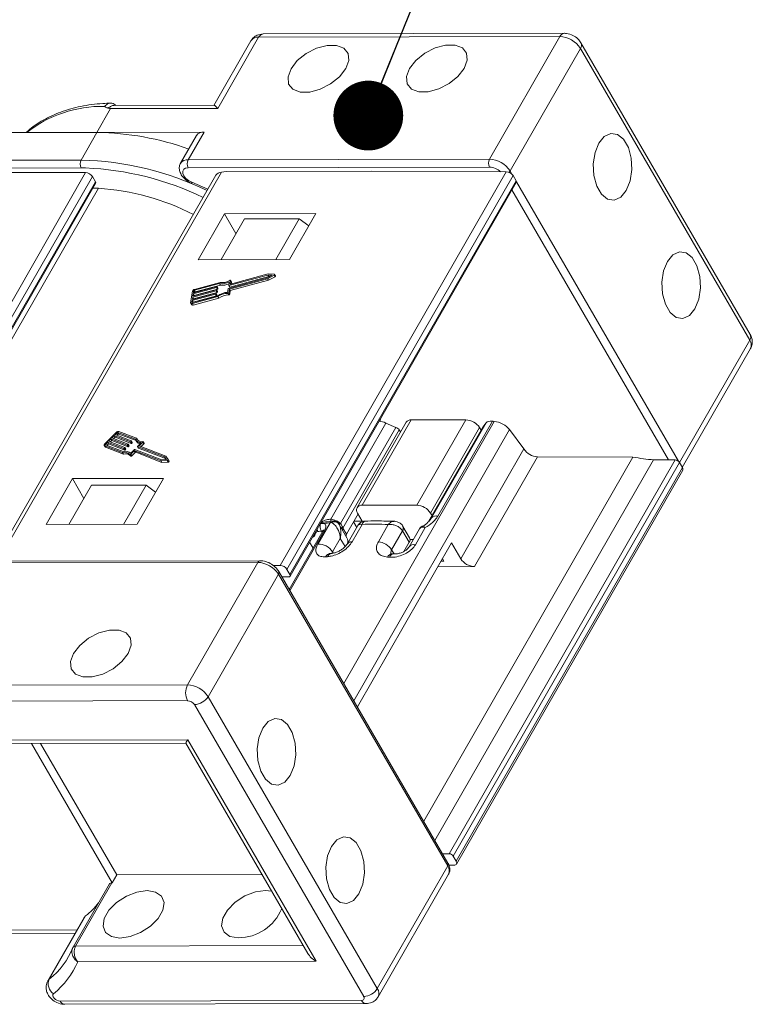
# Model space of a CAD drawing. Header units: millimetres. Extents: x 2517 to 3439, y -761 to -109.
# Tile 49 of 49: x 3300 to 3352, y -301 to -230. Entities that reach past the tile are written whole.
import ezdxf

# ---------------------------------------------------------------- set-up
doc = ezdxf.new("R2010")
doc.units = ezdxf.units.MM
doc.styles.get("Standard").update_dxf_attribs({"font": '仿宋_GB2312.ttf', "width": 0.8})
doc.dimstyles.new('ISO-25.1', dxfattribs={"dimtxt": 6, "dimasz": 5, "dimexe": 3.5, "dimexo": 0.625, "dimgap": 1.5, "dimtad": 1, "dimtoh": 1, "dimdsep": 46, "dimtxsty": 'Standard', "dimcen": 2.5, "dimadec": 0, "dimazin": 0, "dimtfac": 1, "dimtmove": 0, "dimatfit": 3, "dimfxl": 0, "dimarcsym": 0})

msp = doc.modelspace()

# ---------------------------------------------------------------- linework, layer by layer
at = {"color": 7, "linetype": 'Continuous', "lineweight": 15}
for p, q in [((3316.513, -231.913), (3313.852, -236.546)), ((3317.062, -231.663), (3314.134, -236.761)), ((3338.649, -231.615), (3317.062, -231.663)), ((3338.975, -231.38), (3317.388, -231.428)), ((3333.606, -240.394), (3338.649, -231.615)), ((3352.29, -252.966), (3340.16, -232.061)), ((3340.121, -232.461), (3335.077, -241.239)), ((3352.251, -253.366), (3340.121, -232.461)), ((3306.457, -236.778), (3305.481, -238.477)), ((3314.134, -236.761), (3306.457, -236.778)), ((3306.854, -236.542), (3306.707, -236.445)), ((3313.885, -236.527), (3306.724, -236.543)), ((3296.161, -238.497), (3305.481, -238.477)), ((3305.481, -238.477), (3304.342, -240.459)), ((3305.481, -238.477), (3313.157, -238.46)), ((3312.609, -238.709), (3311.47, -240.692)), ((3312.019, -240.442), (3313.157, -238.46)), ((3284.042, -240.504), (3304.342, -240.459)), ((3312.019, -240.442), (3333.606, -240.394)), ((3304.343, -241.025), (3284.043, -241.07)), ((3304.663, -241.027), (3304.343, -241.025)), ((3333.607, -240.96), (3312.02, -241.008)), ((3288.644, -269.245), (3304.664, -241.361)), ((3305.154, -241.645), (3289.265, -269.302)), ((3304.664, -241.361), (3295.036, -241.328)), ((3314.001, -241.55), (3298.113, -269.203)), ((3314.4, -241.324), (3298.383, -269.203)), ((3305.367, -242.012), (3305.154, -241.645)), ((3314.731, -241.284), (3314.4, -241.324)), ((3314.731, -241.284), (3325.182, -241.261)), ((3318.604, -269.503), (3334.81, -241.295)), ((3335.3, -241.578), (3319.095, -269.783)), ((3334.81, -241.295), (3325.182, -241.261)), ((3335.077, -241.239), (3335.21, -241.468)), ((3335.513, -241.946), (3335.3, -241.578)), ((3289.668, -269.338), (3305.367, -242.012)), ((3289.745, -269.345), (3305.379, -242.132)), ((3305.582, -242.476), (3290.125, -269.38)), ((3312.274, -242.05), (3313.422, -242.557)), ((3319.308, -270.15), (3335.513, -241.946)), ((3319.32, -270.271), (3335.525, -242.065)), ((3346.437, -261.944), (3335.215, -242.604)), ((3335.536, -242.029), (3347.142, -262.032)), ((3314.623, -244.311), (3312.736, -247.596)), ((3314.369, -247.592), (3316.044, -244.675)), ((3321.155, -244.296), (3314.623, -244.311)), ((3315.442, -245.723), (3314.623, -244.311)), ((3319.963, -244.667), (3316.044, -244.675)), ((3318.288, -247.583), (3319.963, -244.667)), ((3319.267, -247.581), (3321.155, -244.296)), ((3320.65, -245.174), (3319.963, -244.667)), ((3312.736, -247.596), (3319.267, -247.581)), ((3314.909, -249.651), (3317.698, -248.898)), ((3317.729, -248.695), (3314.94, -249.448)), ((3314.968, -249.7), (3317.706, -248.961)), ((3317.795, -248.808), (3315.006, -249.561)), ((3317.759, -248.622), (3315.043, -249.355)), ((3317.698, -248.898), (3318.04, -248.708)), ((3317.706, -248.961), (3318.172, -248.703)), ((3317.706, -248.961), (3317.772, -249.074)), ((3318.04, -248.708), (3317.729, -248.695)), ((3317.729, -248.695), (3317.795, -248.808)), ((3318.182, -248.64), (3317.759, -248.622)), ((3317.772, -249.074), (3318.238, -248.816)), ((3317.856, -248.811), (3317.795, -248.808)), ((3318.172, -248.703), (3318.238, -248.816)), ((3318.269, -248.764), (3318.203, -248.651)), ((3314.056, -249.589), (3312.378, -250.042)), ((3312.388, -249.974), (3314.066, -249.521)), ((3314.267, -249.304), (3312.46, -249.792)), ((3314.307, -249.228), (3312.471, -249.724)), ((3314.333, -249.417), (3312.526, -249.905)), ((3314.056, -249.589), (3314.121, -249.702)), ((3314.087, -249.532), (3314.081, -249.565)), ((3314.081, -249.565), (3314.147, -249.678)), ((3314.151, -249.638), (3314.086, -249.525)), ((3314.087, -249.532), (3314.152, -249.645)), ((3314.152, -249.645), (3314.147, -249.678)), ((3314.267, -249.304), (3314.333, -249.417)), ((3314.843, -249.937), (3314.883, -249.674)), ((3314.92, -249.437), (3314.96, -249.175)), ((3314.921, -249.443), (3314.986, -249.556)), ((3314.94, -249.448), (3315.006, -249.561)), ((3315.023, -249.344), (3315.06, -249.098)), ((3315.023, -249.344), (3315.029, -249.355)), ((3315.034, -249.813), (3317.772, -249.074)), ((3315.124, -249.198), (3315.058, -249.085)), ((3315.06, -249.098), (3315.126, -249.211)), ((3315.106, -249.338), (3315.126, -249.211)), ((3312.316, -249.863), (3312.191, -250.677)), ((3313.983, -250.064), (3312.305, -250.517)), ((3312.315, -250.449), (3313.993, -249.996)), ((3312.315, -250.742), (3314.151, -250.246)), ((3312.341, -250.279), (3312.315, -250.449)), ((3312.325, -250.674), (3314.132, -250.186)), ((3314.019, -249.826), (3312.341, -250.279)), ((3312.341, -250.279), (3312.407, -250.392)), ((3312.352, -250.211), (3314.03, -249.758)), ((3312.378, -250.042), (3312.352, -250.211)), ((3314.048, -250.177), (3312.37, -250.63)), ((3312.378, -250.042), (3312.443, -250.155)), ((3312.38, -250.855), (3314.216, -250.359)), ((3312.409, -249.838), (3312.388, -249.974)), ((3312.407, -250.392), (3312.402, -250.425)), ((3314.085, -249.939), (3312.407, -250.392)), ((3312.409, -249.838), (3312.474, -249.951)), ((3312.443, -250.155), (3312.438, -250.188)), ((3314.121, -249.702), (3312.443, -250.155)), ((3312.46, -249.792), (3312.526, -249.905)), ((3313.983, -250.064), (3314.048, -250.177)), ((3314.014, -250.007), (3314.009, -250.041)), ((3314.009, -250.041), (3314.074, -250.154)), ((3314.078, -250.113), (3314.013, -250)), ((3314.014, -250.007), (3314.079, -250.12)), ((3314.019, -249.826), (3314.085, -249.939)), ((3314.05, -249.769), (3314.045, -249.803)), ((3314.045, -249.803), (3314.111, -249.916)), ((3314.115, -249.876), (3314.049, -249.763)), ((3314.05, -249.769), (3314.116, -249.882)), ((3314.079, -250.12), (3314.074, -250.154)), ((3314.116, -249.882), (3314.111, -249.916)), ((3314.151, -250.246), (3314.216, -250.359)), ((3314.857, -250.011), (3314.922, -250.124)), ((3314.928, -249.963), (3314.968, -249.7)), ((3314.928, -249.963), (3314.993, -250.076)), ((3314.968, -249.7), (3315.034, -249.813)), ((3314.993, -250.076), (3315.034, -249.813)), ((3312.198, -250.717), (3312.263, -250.83)), ((3312.305, -250.517), (3312.284, -250.652)), ((3312.284, -250.652), (3312.296, -250.674)), ((3312.305, -250.517), (3312.37, -250.63)), ((3312.315, -250.742), (3312.38, -250.855)), ((3312.37, -250.63), (3312.365, -250.663)), ((3347.22, -262.122), (3352.251, -253.366)), ((3347.424, -262.474), (3352.312, -253.966)), ((3326.189, -259.297), (3322.232, -266.184)), ((3323.158, -277.949), (3333.943, -259.178)), ((3327.631, -259.242), (3324.117, -265.359)), ((3327.997, -259.076), (3324.483, -265.192)), ((3325.824, -258.95), (3325.76, -259.18)), ((3326.894, -259.608), (3326.189, -259.297)), ((3331.916, -259.067), (3327.997, -259.076)), ((3328.402, -265.184), (3331.916, -259.067)), ((3329.454, -266.098), (3333.37, -259.281)), ((3333.813, -259.164), (3329.906, -265.964)), ((3333.37, -259.281), (3333.128, -259.594)), ((3306.852, -259.97), (3306.041, -260.786)), ((3306.714, -260.199), (3306.544, -260.369)), ((3307.875, -260.646), (3306.714, -260.199)), ((3306.714, -260.199), (3306.779, -260.312)), ((3306.916, -259.995), (3306.781, -260.131)), ((3306.781, -260.131), (3307.942, -260.578)), ((3306.982, -260.108), (3306.91, -260.18)), ((3306.916, -259.995), (3306.982, -260.108)), ((3308.233, -260.454), (3306.982, -259.973)), ((3306.982, -259.973), (3307.048, -260.086)), ((3308.284, -260.562), (3307.048, -260.086)), ((3308.321, -260.394), (3307.05, -259.905)), ((3322.936, -266.499), (3326.894, -259.608)), ((3327.145, -259.795), (3323.106, -266.825)), ((3323.878, -279.189), (3335.039, -259.764)), ((3327.24, -259.923), (3327.145, -259.795)), ((3333.12, -259.606), (3329.237, -266.366)), ((3333.128, -259.594), (3329.24, -266.362)), ((3332.897, -259.63), (3329.383, -265.747)), ((3333.002, -259.812), (3332.897, -259.63)), ((3336.069, -261.151), (3335.039, -259.764)), ((3306.004, -260.9), (3306.07, -261.013)), ((3306.035, -260.925), (3307.306, -261.414)), ((3306.035, -260.925), (3306.101, -261.038)), ((3306.103, -260.857), (3307.354, -261.338)), ((3306.24, -260.675), (3306.105, -260.811)), ((3306.105, -260.811), (3306.14, -260.871)), ((3306.306, -260.788), (3306.2, -260.894)), ((3307.401, -261.121), (3306.24, -260.675)), ((3306.24, -260.675), (3306.306, -260.788)), ((3307.467, -261.234), (3306.306, -260.788)), ((3306.477, -260.437), (3306.308, -260.607)), ((3306.308, -260.607), (3307.469, -261.053)), ((3306.542, -260.55), (3306.436, -260.656)), ((3307.638, -260.884), (3306.477, -260.437)), ((3306.477, -260.437), (3306.542, -260.55)), ((3307.704, -260.997), (3306.542, -260.55)), ((3306.544, -260.369), (3307.706, -260.816)), ((3306.779, -260.312), (3306.673, -260.418)), ((3307.94, -260.759), (3306.779, -260.312)), ((3307.638, -260.884), (3307.704, -260.997)), ((3307.705, -260.839), (3307.671, -260.873)), ((3307.671, -260.873), (3307.737, -260.986)), ((3307.705, -260.839), (3307.77, -260.952)), ((3307.776, -260.933), (3307.711, -260.82)), ((3307.77, -260.952), (3307.737, -260.986)), ((3307.875, -260.646), (3307.94, -260.759)), ((3307.942, -260.601), (3307.908, -260.635)), ((3307.908, -260.635), (3307.973, -260.748)), ((3307.942, -260.601), (3308.007, -260.714)), ((3308.013, -260.695), (3307.948, -260.582)), ((3308.007, -260.714), (3307.973, -260.748)), ((3308.262, -260.524), (3308.327, -260.637)), ((3308.321, -260.394), (3308.386, -260.507)), ((3308.39, -260.525), (3308.386, -260.507)), ((3308.397, -260.964), (3308.659, -260.701)), ((3308.512, -260.938), (3308.774, -260.675)), ((3310.407, -261.666), (3308.512, -260.938)), ((3308.641, -260.987), (3308.839, -260.788)), ((3308.774, -260.675), (3308.839, -260.788)), ((3308.851, -260.75), (3308.786, -260.637)), ((3306.101, -261.038), (3307.371, -261.527)), ((3307.306, -261.414), (3307.371, -261.527)), ((3307.401, -261.121), (3307.467, -261.234)), ((3307.468, -261.077), (3307.434, -261.111)), ((3307.434, -261.111), (3307.5, -261.224)), ((3307.468, -261.077), (3307.534, -261.19)), ((3307.54, -261.171), (3307.474, -261.058)), ((3307.534, -261.19), (3307.5, -261.224)), ((3307.836, -261.554), (3307.901, -261.667)), ((3307.899, -261.465), (3308.16, -261.202)), ((3307.912, -261.54), (3308.157, -261.295)), ((3307.912, -261.54), (3307.978, -261.653)), ((3307.978, -261.653), (3308.222, -261.408)), ((3308.157, -261.295), (3308.222, -261.408)), ((3308.19, -261.284), (3310.069, -262.006)), ((3308.19, -261.284), (3308.255, -261.397)), ((3308.193, -261.191), (3310.123, -261.933)), ((3308.255, -261.397), (3310.134, -262.119)), ((3308.391, -260.983), (3308.457, -261.096)), ((3310.326, -261.729), (3308.396, -260.987)), ((3308.396, -260.987), (3308.462, -261.1)), ((3310.392, -261.842), (3308.462, -261.1)), ((3310.577, -261.923), (3310.407, -261.666)), ((3331.546, -269.023), (3336.069, -261.151)), ((3310.069, -262.006), (3310.514, -261.986)), ((3310.069, -262.006), (3310.134, -262.119)), ((3310.123, -261.933), (3310.451, -261.918)), ((3310.134, -262.119), (3310.58, -262.099)), ((3310.451, -261.918), (3310.326, -261.729)), ((3310.326, -261.729), (3310.392, -261.842)), ((3310.442, -261.919), (3310.392, -261.842)), ((3310.514, -261.986), (3310.58, -262.099)), ((3310.643, -262.037), (3310.577, -261.924)), ((3328.891, -287.829), (3343.881, -261.738)), ((3329.697, -289.217), (3345.368, -261.941)), ((3330.717, -290.153), (3346.923, -261.946)), ((3347.217, -262.116), (3331.012, -290.321)), ((3337.05, -261.714), (3332.527, -269.587)), ((3343.881, -261.738), (3337.05, -261.714)), ((3346.923, -261.946), (3345.368, -261.941)), ((3347.217, -262.116), (3347.43, -262.484)), ((3331.225, -290.688), (3347.43, -262.484)), ((3331.245, -290.889), (3347.45, -262.683)), ((3303.722, -263.284), (3301.835, -266.569)), ((3305.079, -263.762), (3303.468, -266.565)), ((3310.254, -263.269), (3303.722, -263.284)), ((3304.542, -264.696), (3303.722, -263.284)), ((3305.079, -263.762), (3308.998, -263.753)), ((3308.998, -263.753), (3307.387, -266.557)), ((3308.367, -266.554), (3310.254, -263.269)), ((3308.998, -263.753), (3309.685, -264.261)), ((3328.402, -265.184), (3324.483, -265.192)), ((3323.36, -267.262), (3324.19, -265.815)), ((3324.158, -265.759), (3324.485, -266.324)), ((3329.488, -265.928), (3329.383, -265.747)), ((3301.835, -266.569), (3308.367, -266.554)), ((3321.307, -267.968), (3322.185, -266.439)), ((3322.342, -266.322), (3321.995, -266.367)), ((3322.232, -266.184), (3322.533, -266.265)), ((3322.469, -266.319), (3322.342, -266.322)), ((3322.533, -266.265), (3322.655, -266.316)), ((3322.632, -266.363), (3322.655, -266.316)), ((3322.762, -266.471), (3322.782, -266.501)), ((3322.782, -266.501), (3322.824, -266.575)), ((3323.384, -267.527), (3322.83, -266.572)), ((3324.474, -266.557), (3323.758, -267.803)), ((3323.865, -266.382), (3324.094, -266.776)), ((3324.485, -266.324), (3323.898, -266.325)), ((3325.642, -267.815), (3326.358, -266.569)), ((3329.353, -266.233), (3329.454, -266.098)), ((3321.661, -267.04), (3319.257, -271.225)), ((3321.805, -266.959), (3319.306, -271.309)), ((3321.064, -267.236), (3321.104, -267.255)), ((3321.562, -267.035), (3321.614, -267.123)), ((3323.071, -266.755), (3323.106, -266.825)), ((3323.106, -266.825), (3323.36, -267.262)), ((3324.168, -266.646), (3323.408, -267.969)), ((3327.374, -267.019), (3326.593, -268.378)), ((3327.377, -267.024), (3327.374, -267.019)), ((3327.853, -267.844), (3327.377, -267.024)), ((3327.419, -266.724), (3327.391, -266.676)), ((3327.884, -267.523), (3327.408, -266.704)), ((3328.594, -266.869), (3327.844, -268.174)), ((3329.007, -266.789), (3328.304, -268.013)), ((3328.6, -266.874), (3328.582, -266.893)), ((3320.719, -267.836), (3320.963, -268.255)), ((3322.916, -267.565), (3322.363, -268.528)), ((3322.916, -267.565), (3323.259, -268.155)), ((3330.89, -267.893), (3324.14, -279.641)), ((3327.479, -268.494), (3327.853, -267.844)), ((3327.914, -267.646), (3328.148, -267.645)), ((3330.89, -267.893), (3331.546, -269.023)), ((3322.317, -268.64), (3322.187, -268.648)), ((3322.363, -268.528), (3322.419, -268.623)), ((3326.593, -268.378), (3326.767, -268.677)), ((3326.767, -268.677), (3326.627, -268.667)), ((3317.011, -269.279), (3295.424, -269.326)), ((3317.174, -269.161), (3295.587, -269.209)), ((3311.967, -278.057), (3317.011, -269.279)), ((3330.141, -269.196), (3330.338, -269.196)), ((3330.338, -269.196), (3330.239, -269.026)), ((3318.483, -270.124), (3313.439, -278.902)), ((3318.103, -269.507), (3318.604, -269.503)), ((3330.613, -291.029), (3318.483, -270.124)), ((3330.632, -290.829), (3318.502, -269.924)), ((3319.308, -270.15), (3319.095, -269.783)), ((3329.914, -269.593), (3332.527, -269.587)), ((3319.21, -270.321), (3318.735, -270.325)), ((3318.752, -270.355), (3318.77, -270.325)), ((3290.38, -278.105), (3311.967, -278.057)), ((3311.97, -279.188), (3290.383, -279.236)), ((3313.439, -278.902), (3325.569, -299.808)), ((3324.591, -300.375), (3312.46, -279.47)), ((3294.895, -282.031), (3311.982, -281.993)), ((3311.982, -281.993), (3321.189, -297.861)), ((3295.117, -282.265), (3311.847, -282.228)), ((3300.786, -282.253), (3306.58, -292.237)), ((3301.44, -282.251), (3306.905, -291.67)), ((3311.847, -282.228), (3320.591, -297.296)), ((3330.242, -290.157), (3330.717, -290.153)), ((3331.012, -290.321), (3331.225, -290.688)), ((3325.569, -299.808), (3330.613, -291.029)), ((3331.062, -290.973), (3330.697, -290.976)), ((3306.905, -291.67), (3306.58, -292.237)), ((3306.905, -291.67), (3317.313, -291.647)), ((3325.63, -300.408), (3330.673, -291.629)), ((3306.37, -292.32), (3303.766, -296.851)), ((3306.553, -292.237), (3303.949, -296.768)), ((3306.58, -292.237), (3306.553, -292.237)), ((3304.565, -294.729), (3301.962, -299.26)), ((3304.665, -294.613), (3302.062, -299.143)), ((3298.093, -295.626), (3304.057, -295.613)), ((3298.36, -295.86), (3303.922, -295.848)), ((3303.766, -296.851), (3303.758, -296.868)), ((3303.949, -296.768), (3320.263, -296.732)), ((3321.189, -297.861), (3304.102, -297.899)), ((3302.062, -299.143), (3301.963, -299.257)), ((3302.841, -300.707), (3324.428, -300.659)), ((3303.168, -300.94), (3324.755, -300.892))]:
    msp.add_line(p, q, dxfattribs=at)
at = {"color": 7, "linetype": 'Continuous', "lineweight": 15, "flags": 128}
for points in [[(3319.385, -233.921), (3319.837, -233.339), (3320.471, -232.828), (3321.211, -232.447), (3321.966, -232.244), (3322.647, -232.242), (3323.17, -232.443), (3323.473, -232.821), (3323.52, -233.331), (3323.304, -233.912), (3322.852, -234.493), (3322.219, -235.005), (3321.479, -235.386), (3320.724, -235.589), (3320.043, -235.59), (3319.52, -235.39), (3319.216, -235.012), (3319.17, -234.502), (3319.385, -233.921)], [(3327.877, -233.902), (3328.329, -233.32), (3328.963, -232.809), (3329.702, -232.428), (3330.457, -232.225), (3331.138, -232.224), (3331.661, -232.424), (3331.965, -232.802), (3332.011, -233.312), (3331.796, -233.893), (3331.344, -234.475), (3330.71, -234.986), (3329.971, -235.367), (3329.215, -235.57), (3328.535, -235.572), (3328.011, -235.371), (3327.708, -234.993), (3327.661, -234.483), (3327.877, -233.902)], [(3343.409, -242.636), (3343.684, -241.953), (3343.806, -241.148), (3343.763, -240.317), (3343.558, -239.562), (3343.216, -238.974), (3342.779, -238.622), (3342.3, -238.551), (3341.835, -238.767), (3341.442, -239.246), (3341.167, -239.93), (3341.045, -240.735), (3341.088, -241.565), (3341.293, -242.32), (3341.635, -242.909), (3342.072, -243.26), (3342.552, -243.332), (3343.016, -243.115), (3343.409, -242.636)], [(3312.02, -241.008), (3311.83, -241.037), (3311.693, -241.122), (3311.624, -241.252), (3311.629, -241.416), (3311.708, -241.596), (3311.852, -241.773), (3312.048, -241.93), (3312.274, -242.05)], [(3335.002, -241.336), (3335.039, -241.295), (3335.077, -241.239)], [(3312.284, -242.137), (3312.281, -242.135), (3312.272, -242.12), (3312.27, -242.091), (3312.274, -242.05)], [(3348.327, -251.111), (3348.601, -250.428), (3348.724, -249.623), (3348.68, -248.792), (3348.475, -248.037), (3348.134, -247.449), (3347.697, -247.097), (3347.217, -247.026), (3346.753, -247.242), (3346.36, -247.721), (3346.085, -248.405), (3345.962, -249.21), (3346.006, -250.04), (3346.211, -250.795), (3346.553, -251.384), (3346.99, -251.735), (3347.469, -251.807), (3347.934, -251.59), (3348.327, -251.111)], [(3318.172, -248.703), (3318.184, -248.695), (3318.195, -248.685), (3318.202, -248.674), (3318.205, -248.664), (3318.205, -248.655), (3318.2, -248.647), (3318.192, -248.642), (3318.182, -248.64)], [(3318.238, -248.816), (3318.25, -248.808), (3318.26, -248.798), (3318.267, -248.787), (3318.271, -248.777), (3318.27, -248.768), (3318.269, -248.764)], [(3314.066, -249.521), (3314.071, -249.52), (3314.075, -249.52), (3314.079, -249.52), (3314.082, -249.521), (3314.084, -249.523), (3314.086, -249.526), (3314.087, -249.528), (3314.087, -249.532)], [(3314.94, -249.448), (3314.936, -249.448), (3314.931, -249.449), (3314.928, -249.448), (3314.925, -249.447), (3314.922, -249.445), (3314.92, -249.443), (3314.92, -249.44), (3314.92, -249.437)], [(3315.06, -249.098), (3315.06, -249.09), (3315.057, -249.084), (3315.051, -249.079), (3315.043, -249.076), (3315.033, -249.075), (3315.022, -249.076), (3315.01, -249.08), (3314.999, -249.086)], [(3315.043, -249.355), (3315.039, -249.356), (3315.034, -249.356), (3315.031, -249.355), (3315.028, -249.354), (3315.025, -249.352), (3315.023, -249.35), (3315.023, -249.347), (3315.023, -249.344)], [(3315.126, -249.211), (3315.126, -249.203), (3315.124, -249.198)], [(3313.993, -249.996), (3313.998, -249.995), (3314.002, -249.995), (3314.006, -249.995), (3314.009, -249.996), (3314.011, -249.998), (3314.013, -250.001), (3314.014, -250.003), (3314.014, -250.007)], [(3314.03, -249.758), (3314.034, -249.757), (3314.038, -249.757), (3314.042, -249.758), (3314.045, -249.759), (3314.048, -249.761), (3314.05, -249.763), (3314.05, -249.766), (3314.05, -249.769)], [(3312.191, -250.677), (3312.191, -250.696), (3312.196, -250.713), (3312.206, -250.728), (3312.221, -250.738), (3312.24, -250.745), (3312.263, -250.748), (3312.288, -250.747), (3312.315, -250.742)], [(3312.284, -250.652), (3312.284, -250.659), (3312.286, -250.664), (3312.289, -250.669), (3312.294, -250.673), (3312.3, -250.675), (3312.308, -250.676), (3312.316, -250.676), (3312.325, -250.674)], [(3306.041, -260.786), (3306.023, -260.807), (3306.009, -260.828), (3306, -260.849), (3305.997, -260.869), (3305.999, -260.887), (3306.006, -260.903), (3306.018, -260.916), (3306.035, -260.925)], [(3306.105, -260.811), (3306.099, -260.818), (3306.094, -260.825), (3306.091, -260.832), (3306.09, -260.838), (3306.091, -260.845), (3306.093, -260.85), (3306.097, -260.854), (3306.103, -260.857)], [(3307.706, -260.816), (3307.708, -260.817), (3307.711, -260.819), (3307.712, -260.822), (3307.712, -260.825), (3307.712, -260.828), (3307.71, -260.832), (3307.708, -260.835), (3307.705, -260.839)], [(3307.942, -260.578), (3307.945, -260.579), (3307.947, -260.581), (3307.948, -260.584), (3307.949, -260.587), (3307.948, -260.59), (3307.947, -260.594), (3307.945, -260.597), (3307.942, -260.601)], [(3308.396, -260.987), (3308.393, -260.986), (3308.391, -260.983), (3308.39, -260.981), (3308.39, -260.978), (3308.39, -260.974), (3308.392, -260.971), (3308.394, -260.967), (3308.397, -260.964)], [(3308.774, -260.675), (3308.781, -260.666), (3308.786, -260.657), (3308.788, -260.648), (3308.787, -260.64), (3308.783, -260.634), (3308.777, -260.629), (3308.769, -260.627), (3308.758, -260.626)], [(3308.839, -260.788), (3308.847, -260.779), (3308.851, -260.77), (3308.854, -260.761), (3308.853, -260.753), (3308.851, -260.75)], [(3307.469, -261.053), (3307.472, -261.055), (3307.474, -261.057), (3307.475, -261.06), (3307.475, -261.063), (3307.475, -261.066), (3307.473, -261.07), (3307.471, -261.073), (3307.468, -261.077)], [(3307.836, -261.554), (3307.841, -261.559), (3307.848, -261.563), (3307.858, -261.564), (3307.868, -261.563), (3307.88, -261.56), (3307.892, -261.555), (3307.903, -261.549), (3307.912, -261.54)], [(3307.901, -261.667), (3307.906, -261.672), (3307.914, -261.676), (3307.923, -261.677), (3307.934, -261.676), (3307.946, -261.673), (3307.957, -261.668), (3307.968, -261.662), (3307.978, -261.653)], [(3310.514, -261.986), (3310.527, -261.984), (3310.541, -261.979), (3310.554, -261.971), (3310.565, -261.962), (3310.573, -261.952), (3310.578, -261.941), (3310.579, -261.932), (3310.577, -261.923)], [(3310.58, -262.099), (3310.593, -262.097), (3310.607, -262.092), (3310.619, -262.084), (3310.631, -262.075), (3310.639, -262.065), (3310.644, -262.054), (3310.645, -262.045), (3310.643, -262.037)], [(3322.513, -266.323), (3322.515, -266.316), (3322.533, -266.265)], [(3322.714, -266.42), (3322.718, -266.414), (3322.752, -266.369)], [(3303.798, -275.813), (3303.582, -276.394), (3303.629, -276.904), (3303.932, -277.282), (3304.456, -277.482), (3305.136, -277.481), (3305.892, -277.278), (3306.631, -276.897), (3307.265, -276.385), (3307.717, -275.804), (3307.933, -275.223), (3307.886, -274.713), (3307.583, -274.335), (3307.059, -274.134), (3306.379, -274.136), (3305.623, -274.339), (3304.884, -274.719), (3304.25, -275.231), (3303.798, -275.813)], [(3317.363, -281.157), (3317.089, -281.84), (3316.966, -282.646), (3317.01, -283.476), (3317.215, -284.231), (3317.556, -284.82), (3317.993, -285.171), (3318.473, -285.243), (3318.937, -285.026), (3319.33, -284.547), (3319.605, -283.864), (3319.728, -283.058), (3319.684, -282.228), (3319.479, -281.473), (3319.137, -280.884), (3318.7, -280.533), (3318.221, -280.461), (3317.756, -280.678), (3317.363, -281.157)], [(3322.281, -289.632), (3322.006, -290.315), (3321.884, -291.121), (3321.927, -291.951), (3322.132, -292.706), (3322.474, -293.295), (3322.911, -293.646), (3323.39, -293.718), (3323.855, -293.501), (3324.248, -293.022), (3324.523, -292.339), (3324.645, -291.533), (3324.602, -290.703), (3324.397, -289.948), (3324.055, -289.36), (3323.618, -289.008), (3323.138, -288.937), (3322.674, -289.153), (3322.281, -289.632)], [(3307.122, -296.195), (3306.511, -296.094), (3306.091, -295.8), (3305.914, -295.349), (3305.999, -294.795), (3306.338, -294.205), (3306.89, -293.65), (3307.587, -293.197), (3308.346, -292.901), (3309.075, -292.797), (3309.686, -292.898), (3310.106, -293.192), (3310.284, -293.643), (3310.198, -294.197), (3309.859, -294.787), (3309.308, -295.342), (3308.61, -295.795), (3307.852, -296.091), (3307.122, -296.195)], [(3315.614, -296.176), (3315.002, -296.075), (3314.583, -295.781), (3314.405, -295.33), (3314.491, -294.776), (3314.83, -294.186), (3315.381, -293.631), (3316.078, -293.178), (3316.837, -292.882), (3317.566, -292.778), (3317.995, -292.824)], [(3304.565, -294.729), (3304.584, -294.699), (3304.665, -294.613)], [(3302.841, -300.707), (3302.729, -300.692), (3302.612, -300.65), (3302.501, -300.585), (3302.409, -300.504), (3302.344, -300.414), (3302.313, -300.325), (3302.32, -300.246), (3302.363, -300.186)]]:
    msp.add_lwpolyline(points, dxfattribs=at)
at = {"color": 7, "linetype": 'Continuous', "lineweight": 15}
for centre, radius, start, end in [((3316.993, -232.239), 0.58, 83.16144, 145.77664), ((3317.429, -231.829), 0.402, 95.81715, 155.74185), ((3339.018, -231.783), 0.405, 97.14603, 155.62509), ((3338.569, -233.458), 1.844, 32.72975, 87.51879), ((3339.815, -232.229), 0.383, 322.85957, 26.10513), ((3305.829, -245.286), 8.67, 88.74382, 128.35781), ((3305.148, -259.012), 20.538, 70.34279, 89.07012), ((3313.088, -239.036), 0.58, 83.16144, 145.77664), ((3304.888, -240.741), 0.615, 152.72975, 207.51879), ((3303.761, -262.596), 22.145, 64.27964, 88.49558), ((3311.95, -241.02), 0.582, 83.24125, 144.9923), ((3312.565, -240.724), 0.615, 152.72975, 207.51879), ((3334.152, -240.676), 0.615, 152.72975, 207.51879), ((3333.526, -242.236), 1.844, 32.72975, 87.51879), ((3303.787, -262.475), 21.465, 64.31066, 87.65994), ((3333.551, -242.196), 1.237, 46.84033, 87.42754), ((3305.007, -256.583), 14.119, 87.66675, 89.26896), ((3304.442, -259.861), 17.421, 62.86598, 86.24879), ((3314.048, -249.555), 0.0349, 282.25287, 341.81616), ((3314.114, -249.668), 0.0349, 282.25287, 341.81616), ((3314.143, -249.643), 0.00967, 349.05629, 29.28749), ((3314.43, -248.255), 1.061, 261.19133, 299.96516), ((3314.475, -248.293), 0.95, 259.81332, 303.45695), ((3314.495, -248.406), 1.024, 260.88271, 295.48042), ((3314.916, -249.685), 0.0349, 102.25287, 161.81616), ((3314.999, -249.545), 0.0168, 221.67545, 294.28719), ((3312.515, -249.928), 0.209, 102.25287, 161.81616), ((3312.475, -249.86), 0.0698, 102.25287, 161.81616), ((3312.541, -249.973), 0.0698, 102.25287, 161.81616), ((3313.976, -250.03), 0.0349, 282.25287, 341.81616), ((3314.012, -249.792), 0.0349, 282.25287, 341.81616), ((3314.041, -250.143), 0.0349, 282.25287, 341.81616), ((3314.07, -250.118), 0.00967, 349.05629, 29.28749), ((3314.077, -249.905), 0.0349, 282.25287, 341.81616), ((3314.106, -249.88), 0.00967, 349.05629, 29.28749), ((3314.897, -251.228), 1.293, 92.39546, 126.27472), ((3314.833, -251.117), 1.106, 88.74095, 128.05283), ((3314.898, -251.23), 1.106, 88.74095, 128.05283), ((3314.86, -249.94), 0.0716, 267.51037, 341.2122), ((3314.926, -250.053), 0.0716, 267.51037, 341.2122), ((3312.339, -250.763), 0.101, 221.67545, 294.28719), ((3351.923, -253.132), 0.402, 324.49893, 24.42947), ((3351.794, -253.715), 0.575, 334.18062, 37.3801), ((3327.959, -259.476), 0.402, 84.50669, 144.43139), ((3331.863, -260.295), 1.229, 32.72975, 87.51879), ((3307.008, -260.11), 0.209, 78.43238, 137.99567), ((3306.968, -260.042), 0.0698, 78.43238, 137.99567), ((3307.034, -260.155), 0.0698, 78.43238, 137.99567), ((3307.645, -260.849), 0.0349, 258.43238, 317.99567), ((3307.76, -260.938), 0.0168, 305.96135, 18.57309), ((3307.882, -260.611), 0.0349, 258.43238, 317.99567), ((3307.947, -260.724), 0.0349, 258.43238, 317.99567), ((3307.997, -260.7), 0.0168, 305.96135, 18.57309), ((3308.602, -260.308), 0.398, 201.65808, 278.11381), ((3308.667, -260.27), 0.367, 199.64525, 284.44088), ((3308.629, -260.446), 0.356, 212.28668, 259.44134), ((3306.12, -260.983), 0.058, 210.96105, 251.19225), ((3307.473, -261.854), 0.471, 39.63409, 110.80727), ((3307.518, -261.868), 0.555, 46.6309, 107.23953), ((3307.539, -261.967), 0.471, 39.63409, 110.80727), ((3307.408, -261.087), 0.0349, 258.43238, 317.99567), ((3307.474, -261.2), 0.0349, 258.43238, 317.99567), ((3307.524, -261.176), 0.0168, 305.96135, 18.57309), ((3307.711, -260.962), 0.0349, 258.43238, 317.99567), ((3308.183, -261.318), 0.0349, 78.43238, 137.99567), ((3308.186, -261.225), 0.0349, 78.43238, 137.99567), ((3308.248, -261.431), 0.0349, 78.43238, 137.99567), ((3308.465, -261.091), 0.00967, 210.96105, 251.19225), ((3337.103, -260.486), 1.229, 212.72975, 267.51879), ((3324.428, -265.537), 0.349, 80.92099, 219.33831), ((3328.349, -266.412), 1.229, 32.72975, 87.51879), ((3322.016, -266.711), 0.557, 157.95881, 215.50001), ((3325.031, -291.577), 25.299, 96.45877, 97.45236), ((3322.374, -266.529), 0.21, 98.84547, 154.56414), ((3322.264, -267.159), 0.724, 86.62385, 96.21897), ((3322.734, -266.234), 0.505, 174.32877, 192.36849), ((3322.48, -266.505), 0.187, 93.12078, 158.37152), ((3322.514, -266.711), 0.345, 44.06908, 127.11112), ((3322.447, -266.718), 0.4, 38.08288, 86.84474), ((3322.244, -267.198), 0.973, 58.51142, 65.00708), ((3322.488, -266.037), 0.643, 302.56425, 314.12221), ((3325.215, -298.034), 31.486, 87.92024, 91.34892), ((3329.797, -266.43), 0.479, 76.90322, 135.91215), ((3320.812, -267.209), 0.296, 291.68165, 351.19142), ((3321.325, -267.296), 0.225, 92.59091, 169.51833), ((3321.722, -266.768), 0.507, 198.3796, 216.65599), ((3324.933, -290.777), 23.98, 98.0798, 98.67702), ((3321.812, -267.139), 0.18, 92.11258, 146.61278), ((3323.212, -266.905), 0.207, 133.22034, 172.41666), ((3323.294, -266.949), 0.225, 146.58276, 190.70677), ((3323.548, -267.386), 0.225, 146.58276, 190.70677), ((3327.102, -266.834), 0.329, 325.72057, 28.77163), ((3327.113, -266.836), 0.324, 324.62003, 23.05227), ((3321.347, -269.17), 1.202, 32.29337, 91.92378), ((3322.895, -267.797), 0.558, 348.27914, 28.93801), ((3323.73, -268.194), 0.392, 85.91712, 145.41268), ((3325.554, -269.049), 1.237, 32.8422, 85.92221), ((3328.191, -268.429), 0.431, 74.87653, 143.91259), ((3327.591, -267.657), 0.322, 324.49893, 24.42947), ((3322.243, -269.061), 0.416, 97.3071, 154.71308), ((3322.371, -269.051), 0.414, 96.81472, 154.80523), ((3326.642, -269.03), 0.363, 91.94207, 159.37649), ((3326.781, -269.039), 0.361, 91.6637, 159.51852), ((3317.194, -269.361), 0.201, 95.82537, 155.74113), ((3316.931, -271.121), 1.844, 32.72975, 87.51879), ((3323.794, -296.549), 27.733, 93.71788, 93.98504), ((3323.746, -304.203), 35.394, 85.63116, 85.8586), ((3332.58, -268.359), 1.229, 212.72975, 267.51879), ((3318.319, -270.007), 0.201, 324.49996, 24.4177), ((3313.06, -278.62), 1.229, 152.72975, 207.51879), ((3311.888, -279.9), 1.844, 32.72975, 87.51879), ((3311.943, -279.803), 0.615, 32.72975, 87.51879), ((3312.402, -278.242), 1.23, 272.73394, 327.5146), ((3330.449, -290.912), 0.201, 324.49893, 24.42947), ((3330.137, -291.38), 0.592, 335.1376, 36.42312), ((3306.532, -292.434), 0.198, 83.94252, 144.99556), ((3301.012, -290.08), 5.821, 308.86217, 321.88478), ((3315.607, -292.814), 3.362, 270.11401, 337.92436), ((3298.573, -294.772), 5.593, 308.59477, 337.99422), ((3303.929, -296.964), 0.198, 83.94252, 144.99556), ((3298.697, -295.595), 5.875, 308.60826, 336.9149), ((3302.837, -299.484), 0.847, 156.29828, 235.97127), ((3324.455, -300.486), 0.175, 260.92099, 39.33831), ((3324.532, -299.147), 1.23, 272.73394, 327.5146), ((3325.078, -300.161), 0.605, 336.10113, 35.72031), ((3303.194, -300.557), 0.384, 202.86844, 266.06792), ((3324.781, -300.51), 0.384, 202.86442, 266.10801)]:
    msp.add_arc(centre, radius, start, end, dxfattribs=at)
for centre, major_axis, ratio, start_param, end_param in [((3312.964, -248.165), (-11.149, 12.611), 0.235539, 5.600949, 5.618623), ((3304.828, -241.644), (-0.346, 0.201), 0.573593, 3.9303, 5.501096), ((3314.728, -241.889), (-0.75, 0.294), 0.653837, 5.400501, 6.185818), ((3334.974, -241.577), (-0.346, 0.201), 0.573593, 3.9303, 5.501096), ((3305.172, -242.012), (-0.207, 0.121), 0.573593, 3.14482, 3.9303), ((3335.317, -241.945), (-0.207, 0.121), 0.573593, 3.14482, 3.9303), ((3326.038, -259.672), (-0.731, 0.332), 0.503106, 4.734298, 5.413284), ((3334.076, -259.654), (-0.731, 0.332), 0.503106, 5.296137, 6.165785), ((3344.646, -279.316), (-30.063, 13.665), 0.503106, 5.291643, 5.296137), ((3334.255, -259.765), (-0.877, 0.399), 0.503106, 3.879245, 5.291643), ((3326.819, -259.796), (-0.365, 0.166), 0.503106, 3.879245, 4.734298), ((3340.719, -251.804), (-12.479, 7.263), 0.573593, 2.135731, 2.254187), ((3347.021, -262.116), (-0.207, 0.121), 0.573593, 3.9303, 5.501096), ((3347.104, -262.482), (-0.346, 0.201), 0.573593, 3.14482, 3.9303), ((3322.325, -266.877), (-0.951, 0.467), 0.616, 4.344451, 4.561682), ((3318.768, -269.786), (-0.348, 0.197), 0.581145, 3.923759, 5.494555), ((3319.112, -270.152), (-0.209, 0.118), 0.581145, 2.352962, 3.923759), ((3312.307, -281.427), (0.46, 0.801), 0.00007, 2.356154, 3.141633), ((3330.816, -290.323), (-0.209, 0.118), 0.581145, 3.923759, 5.494555), ((3330.898, -290.691), (-0.348, 0.197), 0.581145, 2.352962, 3.923759), ((3321.514, -297.294), (-0.981, 0.564), 0.577335, 0.785358, 1.570756)]:
    msp.add_ellipse(centre, major_axis=major_axis, ratio=ratio, start_param=start_param, end_param=end_param, dxfattribs=at)
for points, knots in [([(3317.388, -231.428), (3317.243, -231.445), (3316.982, -231.475), (3316.676, -231.671), (3316.57, -231.844), (3316.525, -231.917)], [0, 0, 0, 0, 0.420523, 0.75466, 1, 1, 1, 1]), ([(3340.16, -232.061), (3340.091, -231.963), (3339.94, -231.749), (3339.578, -231.504), (3339.233, -231.39), (3339.025, -231.382), (3338.975, -231.38)], [0, 0, 0, 0, 0.254118, 0.5541916, 0.894353, 1, 1, 1, 1]), ([(3306.467, -236.385), (3306.275, -236.391), (3305.531, -236.414), (3304.311, -236.591), (3302.872, -236.982), (3301.617, -237.58), (3300.799, -238.091), (3300.469, -238.445), (3300.429, -238.488)], [0, 0, 0, 0, 0.077741, 0.301878, 0.526076, 0.74918, 0.969895, 1, 1, 1, 1]), ([(3306.019, -236.619), (3306.02, -236.617), (3306.062, -236.569), (3306.168, -236.471), (3306.351, -236.383), (3306.551, -236.367), (3306.663, -236.426), (3306.717, -236.454)], [0, 0, 0, 0, 0.007413, 0.210063, 0.486529, 0.754647, 1, 1, 1, 1]), ([(3306.183, -236.721), (3306.198, -236.724), (3306.222, -236.728), (3306.256, -236.73), (3306.284, -236.725), (3306.311, -236.714), (3306.37, -236.677), (3306.479, -236.601), (3306.612, -236.539), (3306.701, -236.55), (3306.723, -236.553)], [0, 0, 0, 0, 0.0903855, 0.1445884, 0.180388, 0.2164654, 0.2686324, 0.4757254, 0.8702032, 1, 1, 1, 1]), ([(3306.457, -236.778), (3306.452, -236.776), (3306.36, -236.757), (3306.269, -236.738), (3306.183, -236.721)], [0, 0, 0, 0, 0.05802, 1, 1, 1, 1]), ([(3313.886, -236.541), (3313.904, -236.544), (3313.953, -236.55), (3314.059, -236.672), (3314.133, -236.76), (3314.134, -236.761)], [0, 0, 0, 0, 0.373901, 0.993416, 1, 1, 1, 1]), ([(3311.482, -240.687), (3311.472, -240.699), (3311.399, -240.786), (3311.367, -241.005), (3311.404, -241.298), (3311.562, -241.603), (3311.84, -241.894), (3312.112, -242.063), (3312.264, -242.128), (3312.284, -242.137)], [0, 0, 0, 0, 0.027499, 0.192866, 0.352339, 0.535356, 0.752613, 0.967497, 1, 1, 1, 1]), ([(3352.303, -253.957), (3352.32, -253.936), (3352.406, -253.821), (3352.447, -253.563), (3352.424, -253.241), (3352.334, -253.056), (3352.29, -252.966)], [0, 0, 0, 0, 0.078458, 0.410781, 0.712157, 1, 1, 1, 1]), ([(3321.995, -266.365), (3321.988, -266.366), (3321.831, -266.372), (3321.663, -266.427), (3321.511, -266.483), (3321.493, -266.489)], [0, 0, 0, 0, 0.0383614, 0.8866595, 1, 1, 1, 1]), ([(3321.75, -266.492), (3321.748, -266.492), (3321.671, -266.485), (3321.585, -266.493), (3321.499, -266.502)], [0, 0, 0, 0, 0.015262, 1, 1, 1, 1]), ([(3321.536, -266.415), (3321.667, -266.341), (3321.887, -266.216), (3322.132, -266.193), (3322.232, -266.184)], [0, 0, 0, 0, 0.593766, 1, 1, 1, 1]), ([(3321.75, -266.492), (3321.778, -266.508), (3321.849, -266.548), (3321.896, -266.666), (3321.878, -266.816), (3321.826, -266.919), (3321.805, -266.959)], [0, 0, 0, 0, 0.206907, 0.510715, 0.81071, 1, 1, 1, 1]), ([(3322.916, -267.565), (3322.916, -267.563), (3322.916, -267.56), (3322.916, -267.556), (3322.915, -267.55), (3322.915, -267.54), (3322.913, -267.522), (3322.91, -267.491), (3322.904, -267.438), (3322.889, -267.344), (3322.847, -267.166), (3322.785, -267.003), (3322.671, -266.784), (3322.526, -266.579), (3322.374, -266.48), (3322.306, -266.436)], [0, 0, 0, 0, 0.004064, 0.005418, 0.009141, 0.015712, 0.027013, 0.046467, 0.080063, 0.138641, 0.244009, 0.459115, 0.500948, 0.777433, 1, 1, 1, 1]), ([(3322.824, -266.575), (3322.842, -266.604), (3322.908, -266.712), (3322.968, -267.006), (3322.962, -267.31), (3322.93, -267.501), (3322.921, -267.544), (3322.918, -267.558), (3322.917, -267.563), (3322.916, -267.565)], [0, 0, 0, 0, 0.126778, 0.477673, 0.878501, 0.961798, 0.987851, 0.99432, 1, 1, 1, 1]), ([(3322.936, -266.499), (3322.958, -266.532), (3323.005, -266.601), (3323.043, -266.694), (3323.066, -266.744), (3323.071, -266.755)], [0, 0, 0, 0, 0.429609, 0.875598, 1, 1, 1, 1]), ([(3324.709, -266.326), (3324.706, -266.325), (3324.629, -266.313), (3324.473, -266.368), (3324.284, -266.477), (3324.206, -266.594), (3324.171, -266.647)], [0, 0, 0, 0, 0.012342, 0.360161, 0.714177, 1, 1, 1, 1]), ([(3324.474, -266.557), (3324.472, -266.557), (3324.416, -266.547), (3324.349, -266.546), (3324.25, -266.568), (3324.189, -266.593), (3324.176, -266.641), (3324.174, -266.649)], [0, 0, 0, 0, 0.008431, 0.389576, 0.493779, 0.923055, 1, 1, 1, 1]), ([(3324.474, -266.557), (3324.474, -266.556), (3324.493, -266.501), (3324.524, -266.441), (3324.592, -266.362), (3324.646, -266.318), (3324.698, -266.33), (3324.708, -266.332)], [0, 0, 0, 0, 0.008305, 0.383061, 0.485432, 0.907628, 1, 1, 1, 1]), ([(3326.835, -266.34), (3326.409, -266.327), (3325.672, -266.304), (3324.956, -266.319), (3324.653, -266.326)], [0, 0, 0, 0, 0.577802, 1, 1, 1, 1]), ([(3326.358, -266.569), (3326.359, -266.568), (3326.398, -266.52), (3326.458, -266.462), (3326.575, -266.382), (3326.677, -266.333), (3326.756, -266.345), (3326.779, -266.348)], [0, 0, 0, 0, 0.007967, 0.322882, 0.444665, 0.834946, 1, 1, 1, 1]), ([(3326.358, -266.569), (3326.359, -266.569), (3326.422, -266.561), (3326.514, -266.56), (3326.688, -266.579), (3326.886, -266.629), (3327.101, -266.738), (3327.271, -266.873), (3327.339, -266.969), (3327.374, -267.019)], [0, 0, 0, 0, 0.004223, 0.171478, 0.236196, 0.443424, 0.660517, 0.824254, 1, 1, 1, 1]), ([(3327.386, -266.677), (3327.382, -266.668), (3327.345, -266.582), (3327.206, -266.468), (3327.004, -266.369), (3326.855, -266.332), (3326.782, -266.339), (3326.778, -266.339)], [0, 0, 0, 0, 0.040546, 0.388875, 0.695062, 0.984917, 1, 1, 1, 1]), ([(3328.745, -266.744), (3328.773, -266.727), (3328.934, -266.629), (3329.183, -266.442), (3329.375, -266.227), (3329.44, -266.121), (3329.454, -266.098)], [0, 0, 0, 0, 0.095892, 0.558183, 0.904061, 1, 1, 1, 1]), ([(3329.906, -265.964), (3329.856, -266.041), (3329.755, -266.198), (3329.472, -266.492), (3329.192, -266.671), (3329.007, -266.789)], [0, 0, 0, 0, 0.2457931, 0.5000608, 1, 1, 1, 1]), ([(3321.662, -267.03), (3321.657, -267.027), (3321.634, -267.015), (3321.594, -267.026), (3321.562, -267.035)], [0, 0, 0, 0, 0.224012, 1, 1, 1, 1]), ([(3321.689, -266.98), (3321.689, -266.979), (3321.689, -266.973), (3321.685, -266.999), (3321.665, -267.031), (3321.658, -267.042)], [0, 0, 0, 0, 0.20861, 0.746187, 1, 1, 1, 1]), ([(3328.774, -266.696), (3328.728, -266.725), (3328.643, -266.778), (3328.6, -266.868), (3328.581, -266.908)], [0, 0, 0, 0, 0.546004, 1, 1, 1, 1]), ([(3329.007, -266.789), (3329.006, -266.789), (3328.939, -266.771), (3328.811, -266.753), (3328.664, -266.779), (3328.62, -266.844), (3328.6, -266.874)], [0, 0, 0, 0, 0.007752, 0.342054, 0.705151, 1, 1, 1, 1]), ([(3328.777, -266.7), (3328.779, -266.696), (3328.793, -266.673), (3328.871, -266.701), (3328.958, -266.753), (3329.006, -266.789), (3329.007, -266.789)], [0, 0, 0, 0, 0.08945, 0.558024, 0.989984, 1, 1, 1, 1]), ([(3321.867, -268.883), (3321.743, -268.882), (3321.496, -268.878), (3321.253, -268.734), (3321.145, -268.501), (3321.175, -268.229), (3321.269, -268.041), (3321.307, -267.968)], [0, 0, 0, 0, 0.2180877, 0.4350807, 0.650484, 0.8635302, 1, 1, 1, 1]), ([(3323.758, -267.803), (3323.679, -267.918), (3323.52, -268.149), (3323.139, -268.46), (3322.707, -268.701), (3322.308, -268.838), (3322.085, -268.864), (3321.996, -268.875)], [0, 0, 0, 0, 0.211974, 0.42505, 0.639812, 0.856147, 1, 1, 1, 1]), ([(3323.406, -267.971), (3323.405, -267.974), (3323.391, -268.003), (3323.313, -268.109), (3323.162, -268.257), (3322.95, -268.413), (3322.708, -268.539), (3322.496, -268.613), (3322.36, -268.638), (3322.327, -268.638), (3322.321, -268.638)], [0, 0, 0, 0, 0.016836, 0.162688, 0.310854, 0.477613, 0.659422, 0.824601, 0.967369, 1, 1, 1, 1]), ([(3326.302, -268.902), (3326.167, -268.881), (3325.898, -268.839), (3325.626, -268.644), (3325.494, -268.373), (3325.511, -268.08), (3325.605, -267.89), (3325.642, -267.815)], [0, 0, 0, 0, 0.217747, 0.434435, 0.648853, 0.861296, 1, 1, 1, 1]), ([(3328.304, -268.013), (3328.224, -268.126), (3328.065, -268.351), (3327.67, -268.631), (3327.216, -268.829), (3326.786, -268.921), (3326.541, -268.915), (3326.442, -268.913)], [0, 0, 0, 0, 0.210076, 0.421203, 0.635102, 0.852358, 1, 1, 1, 1]), ([(3322.189, -268.647), (3322.185, -268.648), (3322.135, -268.655), (3322.106, -268.643), (3322.121, -268.648), (3322.122, -268.649)], [0, 0, 0, 0, 0.083653, 0.913134, 1, 1, 1, 1]), ([(3322.363, -268.528), (3322.344, -268.561), (3322.321, -268.602), (3322.315, -268.634), (3322.315, -268.64)], [0, 0, 0, 0, 0.820324, 1, 1, 1, 1]), ([(3326.63, -268.666), (3326.624, -268.666), (3326.565, -268.666), (3326.513, -268.644), (3326.515, -268.646), (3326.516, -268.647)], [0, 0, 0, 0, 0.058703, 0.635078, 1, 1, 1, 1]), ([(3326.593, -268.378), (3326.577, -268.411), (3326.537, -268.495), (3326.521, -268.594), (3326.547, -268.645), (3326.552, -268.654)], [0, 0, 0, 0, 0.347045, 0.877171, 1, 1, 1, 1]), ([(3327.842, -268.176), (3327.841, -268.178), (3327.832, -268.198), (3327.768, -268.283), (3327.636, -268.402), (3327.441, -268.525), (3327.202, -268.624), (3326.974, -268.675), (3326.82, -268.684), (3326.778, -268.677), (3326.771, -268.676)], [0, 0, 0, 0, 0.01494, 0.157214, 0.302283, 0.461362, 0.637417, 0.820089, 0.972922, 1, 1, 1, 1]), ([(3318.502, -269.924), (3318.449, -269.846), (3318.318, -269.653), (3317.997, -269.397), (3317.583, -269.199), (3317.307, -269.173), (3317.174, -269.161)], [0, 0, 0, 0, 0.184445, 0.460896, 0.73938, 1, 1, 1, 1]), ([(3330.667, -291.626), (3330.675, -291.616), (3330.746, -291.532), (3330.775, -291.316), (3330.746, -291.054), (3330.667, -290.898), (3330.632, -290.829)], [0, 0, 0, 0, 0.046926, 0.395153, 0.730966, 1, 1, 1, 1]), ([(3304.102, -297.899), (3304.1, -297.898), (3304.018, -297.84), (3303.867, -297.696), (3303.732, -297.458), (3303.677, -297.224), (3303.685, -297.027), (3303.736, -296.916), (3303.758, -296.868)], [0, 0, 0, 0, 0.0043229, 0.2411359, 0.4802145, 0.6507573, 0.8471889, 1, 1, 1, 1]), ([(3303.949, -296.768), (3303.926, -296.817), (3303.872, -296.929), (3303.842, -297.138), (3303.859, -297.392), (3303.938, -297.659), (3304.042, -297.827), (3304.101, -297.897), (3304.102, -297.899)], [0, 0, 0, 0, 0.152774, 0.349189, 0.519752, 0.758876, 0.995678, 1, 1, 1, 1]), ([(3301.968, -299.255), (3301.964, -299.26), (3301.882, -299.356), (3301.833, -299.601), (3301.839, -299.929), (3301.955, -300.24), (3302.171, -300.532), (3302.51, -300.788), (3302.868, -300.924), (3303.096, -300.936), (3303.168, -300.94)], [0, 0, 0, 0, 0.007729, 0.15368, 0.283039, 0.411139, 0.553221, 0.721329, 0.912274, 1, 1, 1, 1]), ([(3324.755, -300.892), (3324.9, -300.876), (3325.161, -300.846), (3325.468, -300.648), (3325.576, -300.474), (3325.621, -300.399)], [0, 0, 0, 0, 0.418129, 0.750364, 1, 1, 1, 1])]:
    msp.add_open_spline(points, degree=3, knots=knots, dxfattribs=at)

# ---------------------------------------------------------------- leaders
at = {"color": 5, "lineweight": 9}
msp.add_leader([(3324.924, -237.273), (3340.657, -198.35), (3348.363, -198.35)], dimstyle='ISO-25.1', override={"dimgap": 1.5, "dimtad": 0, "dimldrblk": 'Dot'}, dxfattribs=at)

doc.saveas('drawing.dxf')
